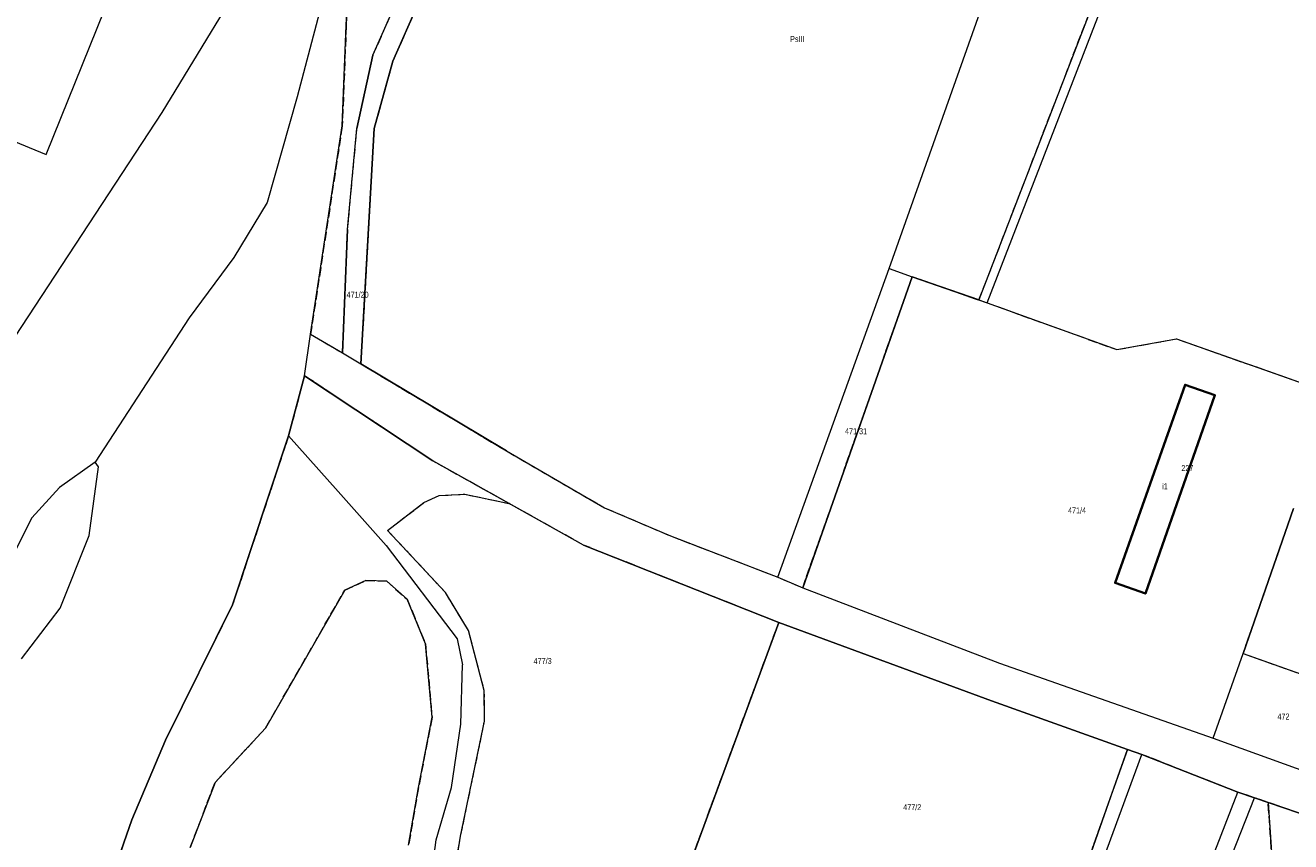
# Model space of a CAD drawing. Header units: metres. Extents: x 7496145 to 7500200, y 5498500 to 5502080.
# Tile 85 of 202: x 7497574 to 7497892, y 5500607 to 5500812. Entities that reach past the tile are written whole.
import ezdxf
from ezdxf.enums import TextEntityAlignment as Align

# ---------------------------------------------------------------- set-up
doc = ezdxf.new("R2010")
doc.units = ezdxf.units.M
doc.header["$MEASUREMENT"] = 0
for name, pattern in [('2.25_0.75', [3, 2.25, -0.75]), ('219-1000', [0]), ('egug-1000', [0])]:
    doc.linetypes.add(name, pattern=pattern)
doc.layers.get('0').update_dxf_attribs({"color": 2, "linetype": 'CONTINUOUS', "lineweight": 5})
for name, color, linetype in [('209-oznaczenie konturu klasyfikacyjnego', 7, 'CONTINUOUS'), ('211-numer działki ewidencyjnej', 7, 'CONTINUOUS'), ('217-kontur klasyfikacyjny', 7, 'CONTINUOUS'), ('218-kontur użytku gruntowego', 7, 'CONTINUOUS'), ('219-działka ewidencyjna', 7, 'CONTINUOUS'), ('312-budynek ewidencyjny', 7, 'CONTINUOUS'), ('312-oznaczenie budynku ewidencyjnego', 7, 'CONTINUOUS'), ('312-oznaczenie budynku ewidencyjnego-Atr117', 7, 'CONTINUOUS'), ('Punkt budynku', 7, 'CONTINUOUS')]:
    doc.layers.add(name, color=color, linetype=linetype)
doc.styles.get("Standard").update_dxf_attribs({"font": 'Working1250', "width": 0.75})

# ---------------------------------------------------------------- blocks, each defined once
blk = doc.blocks.new('PUNKTBUD')
at = {"color": 0}
blk.add_circle((0, 0), 0.09, dxfattribs=at)

msp = doc.modelspace()

# ---------------------------------------------------------------- linework, layer by layer
at = {"layer": '217-kontur klasyfikacyjny', "color": 3, "linetype": '2.25_0.75', "lineweight": 18, "flags": 128}
for points in [[(7497813.35, 5500743.27), (7497871.73, 5500895.07)], [(7497656.12, 5500847.37), (7497654.47, 5500812.19)], [(7497661.17, 5500804.74), (7497668.13, 5500820.53)], [(7497672.47, 5500817.53), (7497666.19, 5500803.31)], [(7497654.47, 5500812.19), (7497653.47, 5500787.01)], [(7497657.16, 5500786.38), (7497661.17, 5500804.74)], [(7497666.19, 5500803.31), (7497661.47, 5500786.35)], [(7497653.47, 5500787.01), (7497645.52, 5500734.67)], [(7497654.81, 5500761), (7497657.16, 5500786.38)], [(7497661.47, 5500786.35), (7497658.13, 5500727.21)], [(7497653.56, 5500729.99), (7497654.81, 5500761)], [(7497769.08, 5500670.95), (7497796.6, 5500749.13)], [(7497796.6, 5500749.13), (7497813.35, 5500743.27)], [(7497813.35, 5500743.27), (7497815.41, 5500742.55)], [(7497815.41, 5500742.55), (7497847.94, 5500730.81)], [(7497645.52, 5500734.67), (7497653.56, 5500729.99)], [(7497847.94, 5500730.81), (7497862.94, 5500733.5)], [(7497862.94, 5500733.5), (7497902.33, 5500719.63)], [(7497658.13, 5500727.21), (7497694.71, 5500705.35)], [(7497643.99, 5500724.23), (7497639.98, 5500709.13)], [(7497676.2, 5500702.83), (7497643.99, 5500724.23)], [(7497639.98, 5500709.13), (7497625.94, 5500666.7)], [(7497694.71, 5500705.35), (7497719.33, 5500691.08)], [(7497695.34, 5500692.15), (7497676.2, 5500702.83)], [(7497664.87, 5500685.39), (7497673.96, 5500692.37)], [(7497673.96, 5500692.37), (7497677.8, 5500694.14)], [(7497677.8, 5500694.14), (7497684.22, 5500694.49)], [(7497684.22, 5500694.49), (7497695.34, 5500692.15)], [(7497714.07, 5500681.69), (7497695.34, 5500692.15)], [(7497719.33, 5500691.08), (7497735.87, 5500684)], [(7497892.31, 5500690.86), (7497879.65, 5500654.48)], [(7497679.37, 5500669.78), (7497664.87, 5500685.39)], [(7497735.87, 5500684), (7497762.84, 5500673.64)], [(7497763.08, 5500662.23), (7497714.07, 5500681.69)], [(7497762.84, 5500673.64), (7497769.08, 5500670.95)], [(7497634.19, 5500635.69), (7497654.11, 5500670.39)], [(7497654.11, 5500670.39), (7497659.41, 5500672.79)], [(7497659.41, 5500672.79), (7497664.63, 5500672.62)], [(7497664.63, 5500672.62), (7497669.76, 5500668.09)], [(7497685.17, 5500660.26), (7497679.37, 5500669.78)], [(7497625.94, 5500666.7), (7497609.09, 5500632.71)], [(7497669.76, 5500668.09), (7497674.37, 5500656.89)], [(7497689.14, 5500645.19), (7497685.17, 5500660.26)], [(7497738.97, 5500596.76), (7497763.08, 5500662.23)], [(7497674.37, 5500656.89), (7497676.03, 5500638.45)], [(7497879.65, 5500654.48), (7497904.42, 5500645.63)], [(7497689.2, 5500637.45), (7497689.14, 5500645.19)], [(7497676.03, 5500638.45), (7497672.61, 5500620.76)], [(7497621.55, 5500622.09), (7497634.19, 5500635.69)], [(7497683.18, 5500608.53), (7497689.2, 5500637.45)], [(7497609.09, 5500632.71), (7497600.63, 5500612.67)], [(7497850.63, 5500630.38), (7497846.98, 5500620.07)], [(7497854.22, 5500629.12), (7497850.63, 5500630.38)], [(7497878.38, 5500619.61), (7497854.22, 5500629.12)], [(7497615.31, 5500605.75), (7497621.55, 5500622.09)], [(7497672.61, 5500620.76), (7497670.13, 5500606.34)], [(7497846.98, 5500620.07), (7497840.4, 5500601.47)], [(7497882.57, 5500618.19), (7497878.38, 5500619.61)], [(7497885.97, 5500617.03), (7497882.57, 5500618.19)], [(7497889.58, 5500563.48), (7497885.97, 5500617.03)], [(7497908.6, 5500609.33), (7497885.97, 5500617.03)], [(7497600.63, 5500612.67), (7497591.96, 5500587.66)], [(7497682.12, 5500602.18), (7497683.18, 5500608.53)]]:
    msp.add_lwpolyline(points, dxfattribs=at)
at = {"layer": '218-kontur użytku gruntowego', "color": 3, "linetype": 'egug-1000', "lineweight": 18, "flags": 128}
for points in [[(7497871.73, 5500895.07), (7497813.35, 5500743.27)], [(7497656.12, 5500847.37), (7497642.11, 5500794.28)], [(7497654.47, 5500812.19), (7497656.12, 5500847.37)], [(7497608.26, 5500790.38), (7497633.92, 5500832.63)], [(7497661.17, 5500804.74), (7497668.13, 5500820.53)], [(7497672.47, 5500817.53), (7497666.19, 5500803.31)], [(7497653.47, 5500787.01), (7497654.47, 5500812.19)], [(7497657.16, 5500786.38), (7497661.17, 5500804.74)], [(7497666.19, 5500803.31), (7497661.47, 5500786.35)], [(7497642.11, 5500794.28), (7497634.61, 5500767.73)], [(7497562.91, 5500721.29), (7497608.26, 5500790.38)], [(7497645.52, 5500734.67), (7497653.47, 5500787.01)], [(7497654.81, 5500761), (7497657.16, 5500786.38)], [(7497661.47, 5500786.35), (7497658.13, 5500727.21)], [(7497634.61, 5500767.73), (7497626.23, 5500753.96)], [(7497653.56, 5500729.99), (7497654.81, 5500761)], [(7497626.23, 5500753.96), (7497615.04, 5500738.75)], [(7497796.6, 5500749.13), (7497769.08, 5500670.95)], [(7497813.35, 5500743.27), (7497796.6, 5500749.13)], [(7497813.35, 5500743.27), (7497815.41, 5500742.55)], [(7497815.41, 5500742.55), (7497847.94, 5500730.81)], [(7497615.04, 5500738.75), (7497591.4, 5500702.5)], [(7497643.99, 5500724.23), (7497645.52, 5500734.67)], [(7497645.52, 5500734.67), (7497653.56, 5500729.99)], [(7497847.94, 5500730.81), (7497862.94, 5500733.5)], [(7497862.94, 5500733.5), (7497902.33, 5500719.63)], [(7497658.13, 5500727.21), (7497694.71, 5500705.35)], [(7497643.99, 5500724.23), (7497639.98, 5500709.13)], [(7497676.2, 5500702.83), (7497643.99, 5500724.23)], [(7497639.98, 5500709.13), (7497625.94, 5500666.7)], [(7497694.71, 5500705.35), (7497719.33, 5500691.08)], [(7497591.4, 5500702.5), (7497582.51, 5500696.17)], [(7497592.27, 5500701.35), (7497591.4, 5500702.5)], [(7497695.34, 5500692.15), (7497676.2, 5500702.83)], [(7497589.9, 5500684.14), (7497592.27, 5500701.35)], [(7497582.51, 5500696.17), (7497575.5, 5500688.57)], [(7497664.87, 5500685.39), (7497673.96, 5500692.37)], [(7497673.96, 5500692.37), (7497677.8, 5500694.14)], [(7497677.8, 5500694.14), (7497684.22, 5500694.49)], [(7497684.22, 5500694.49), (7497695.34, 5500692.15)], [(7497714.07, 5500681.69), (7497695.34, 5500692.15)], [(7497719.33, 5500691.08), (7497735.87, 5500684)], [(7497892.31, 5500690.86), (7497879.65, 5500654.48)], [(7497575.5, 5500688.57), (7497563.87, 5500665.52)], [(7497582.61, 5500665.83), (7497589.9, 5500684.14)], [(7497679.37, 5500669.78), (7497664.87, 5500685.39)], [(7497735.87, 5500684), (7497762.84, 5500673.64)], [(7497763.08, 5500662.23), (7497714.07, 5500681.69)], [(7497762.84, 5500673.64), (7497769.08, 5500670.95)], [(7497654.11, 5500670.39), (7497634.19, 5500635.69)], [(7497659.41, 5500672.79), (7497654.11, 5500670.39)], [(7497664.63, 5500672.62), (7497659.41, 5500672.79)], [(7497669.76, 5500668.09), (7497664.63, 5500672.62)], [(7497685.17, 5500660.26), (7497679.37, 5500669.78)], [(7497769.08, 5500670.95), (7497818.54, 5500652.02)], [(7497625.94, 5500666.7), (7497609.09, 5500632.71)], [(7497674.37, 5500656.89), (7497669.76, 5500668.09)], [(7497572.93, 5500653.14), (7497582.61, 5500665.83)], [(7497689.14, 5500645.19), (7497685.17, 5500660.26)], [(7497763.08, 5500662.23), (7497738.97, 5500596.76)], [(7497816.52, 5500642.59), (7497763.08, 5500662.23)], [(7497676.03, 5500638.45), (7497674.37, 5500656.89)], [(7497879.65, 5500654.48), (7497904.42, 5500645.63)], [(7497818.54, 5500652.02), (7497872.17, 5500633.15)], [(7497689.2, 5500637.45), (7497689.14, 5500645.19)], [(7497850.63, 5500630.38), (7497816.52, 5500642.59)], [(7497672.61, 5500620.76), (7497676.03, 5500638.45)], [(7497634.19, 5500635.69), (7497621.55, 5500622.09)], [(7497683.18, 5500608.53), (7497689.2, 5500637.45)], [(7497609.09, 5500632.71), (7497600.63, 5500612.67)], [(7497872.17, 5500633.15), (7497896.93, 5500624.26)], [(7497850.63, 5500630.38), (7497846.98, 5500620.07)], [(7497854.22, 5500629.12), (7497850.63, 5500630.38)], [(7497878.38, 5500619.61), (7497854.22, 5500629.12)], [(7497621.55, 5500622.09), (7497615.31, 5500605.75)], [(7497670.13, 5500606.34), (7497672.61, 5500620.76)], [(7497846.98, 5500620.07), (7497840.4, 5500601.47)], [(7497882.57, 5500618.19), (7497878.38, 5500619.61)], [(7497885.97, 5500617.03), (7497882.57, 5500618.19)], [(7497885.97, 5500617.03), (7497889.58, 5500563.48)], [(7497908.6, 5500609.33), (7497885.97, 5500617.03)], [(7497600.63, 5500612.67), (7497591.96, 5500587.66)], [(7497682.12, 5500602.18), (7497683.18, 5500608.53)]]:
    msp.add_lwpolyline(points, dxfattribs=at)
at = {"layer": '219-działka ewidencyjna', "color": 3, "linetype": '219-1000', "lineweight": 18, "flags": 128}
for points in [[(7497790.78, 5500751.16), (7497896.73, 5501050.26)], [(7497815.41, 5500742.55), (7497873.96, 5500893.96)], [(7497579.12, 5500779.81), (7497617.53, 5500875.12)], [(7497579.12, 5500779.81), (7497617.53, 5500875.12)], [(7497654.47, 5500812.19), (7497657.05, 5500867.33)], [(7497654.47, 5500812.19), (7497657.05, 5500867.33)], [(7497661.17, 5500804.74), (7497668.13, 5500820.53)], [(7497666.19, 5500803.31), (7497672.47, 5500817.53)], [(7497653.47, 5500787.01), (7497654.47, 5500812.19)], [(7497653.47, 5500787.01), (7497654.47, 5500812.19)], [(7497661.17, 5500804.74), (7497657.16, 5500786.38)], [(7497661.47, 5500786.35), (7497666.19, 5500803.31)], [(7497558.55, 5500788.26), (7497579.12, 5500779.81)], [(7497558.55, 5500788.26), (7497579.12, 5500779.81)], [(7497645.52, 5500734.67), (7497653.47, 5500787.01)], [(7497645.52, 5500734.67), (7497653.47, 5500787.01)], [(7497654.81, 5500761), (7497657.16, 5500786.38)], [(7497658.13, 5500727.21), (7497661.47, 5500786.35)], [(7497654.81, 5500761), (7497653.56, 5500729.99)], [(7497762.84, 5500673.64), (7497790.78, 5500751.16)], [(7497769.08, 5500670.95), (7497796.6, 5500749.13)], [(7497790.78, 5500751.16), (7497796.6, 5500749.13)], [(7497796.6, 5500749.13), (7497815.41, 5500742.55)], [(7497815.41, 5500742.55), (7497847.94, 5500730.81)], [(7497643.99, 5500724.23), (7497645.52, 5500734.67)], [(7497643.99, 5500724.23), (7497645.52, 5500734.67)], [(7497645.52, 5500734.67), (7497653.56, 5500729.99)], [(7497847.94, 5500730.81), (7497862.94, 5500733.5)], [(7497862.94, 5500733.5), (7497902.33, 5500719.63)], [(7497653.56, 5500729.99), (7497658.13, 5500727.21)], [(7497694.71, 5500705.35), (7497658.13, 5500727.21)], [(7497639.98, 5500709.13), (7497643.99, 5500724.23)], [(7497639.98, 5500709.13), (7497643.99, 5500724.23)], [(7497643.99, 5500724.23), (7497676.2, 5500702.83)], [(7497625.94, 5500666.7), (7497639.98, 5500709.13)], [(7497625.94, 5500666.7), (7497639.98, 5500709.13)], [(7497639.98, 5500709.13), (7497652.43, 5500695.15)], [(7497694.71, 5500705.35), (7497719.33, 5500691.08)], [(7497714.07, 5500681.69), (7497676.2, 5500702.83)], [(7497652.43, 5500695.15), (7497664.52, 5500681.57)], [(7497719.33, 5500691.08), (7497735.87, 5500684)], [(7497879.65, 5500654.48), (7497892.31, 5500690.86)], [(7497735.87, 5500684), (7497762.84, 5500673.64)], [(7497664.52, 5500681.57), (7497682.32, 5500658.17)], [(7497714.07, 5500681.69), (7497763.08, 5500662.23)], [(7497762.84, 5500673.64), (7497769.08, 5500670.95)], [(7497769.08, 5500670.95), (7497818.54, 5500652.02)], [(7497609.09, 5500632.71), (7497625.94, 5500666.7)], [(7497609.09, 5500632.71), (7497625.94, 5500666.7)], [(7497738.97, 5500596.76), (7497763.08, 5500662.23)], [(7497763.08, 5500662.23), (7497816.52, 5500642.59)], [(7497682.32, 5500658.17), (7497683.65, 5500651.6)], [(7497872.17, 5500633.15), (7497879.65, 5500654.48)], [(7497879.65, 5500654.48), (7497904.42, 5500645.63)], [(7497683.23, 5500636.71), (7497683.65, 5500651.6)], [(7497818.54, 5500652.02), (7497872.17, 5500633.15)], [(7497816.52, 5500642.59), (7497850.63, 5500630.38)], [(7497680.86, 5500620.81), (7497683.23, 5500636.71)], [(7497600.63, 5500612.67), (7497609.09, 5500632.71)], [(7497600.63, 5500612.67), (7497609.09, 5500632.71)], [(7497872.17, 5500633.15), (7497896.93, 5500624.26)], [(7497806.53, 5500499.2), (7497854.22, 5500629.12)], [(7497840.4, 5500601.47), (7497850.63, 5500630.38)], [(7497850.63, 5500630.38), (7497854.22, 5500629.12)], [(7497854.22, 5500629.12), (7497878.38, 5500619.61)], [(7497677.02, 5500607.68), (7497680.86, 5500620.81)], [(7497853.65, 5500555.91), (7497878.38, 5500619.61)], [(7497878.38, 5500619.61), (7497882.57, 5500618.19)], [(7497855.38, 5500549.39), (7497882.57, 5500618.19)], [(7497882.57, 5500618.19), (7497908.6, 5500609.33)], [(7497591.96, 5500587.66), (7497600.63, 5500612.67)], [(7497591.96, 5500587.66), (7497600.63, 5500612.67)], [(7497675.77, 5500598), (7497677.02, 5500607.68)]]:
    msp.add_lwpolyline(points, dxfattribs=at)
at = {"layer": '312-budynek ewidencyjny', "color": 7, "linetype": 'Continuous', "lineweight": 35, "flags": 128}
for points in [[(7497847.53, 5500672.18), (7497865.09, 5500721.96)], [(7497865.09, 5500721.96), (7497872.57, 5500719.34)], [(7497872.57, 5500719.34), (7497855.13, 5500669.52)], [(7497855.13, 5500669.52), (7497847.53, 5500672.18)]]:
    msp.add_lwpolyline(points, dxfattribs=at)

# ---------------------------------------------------------------- block references
at = {"layer": 'Punkt budynku', "color": 5, "linetype": 'Continuous', "lineweight": 13}
for p in [(7497865.09, 5500721.96), (7497872.57, 5500719.34), (7497847.53, 5500672.18), (7497855.13, 5500669.52)]:
    msp.add_blockref('PUNKTBUD', p, dxfattribs=at)

# ---------------------------------------------------------------- texts
at = {"layer": '209-oznaczenie konturu klasyfikacyjnego', "color": 3, "linetype": 'Continuous', "lineweight": 18, "width": 0.79}
msp.add_text('PsIII', height=1.5, dxfattribs=at).set_placement((7497765.93, 5500808.07))
at = {"layer": '211-numer działki ewidencyjnej', "color": 3, "linetype": 'Continuous', "lineweight": 18, "width": 0.79}
msp.add_text('471/20', height=1.5, dxfattribs=at).set_placement((7497654.56, 5500743.84))
for s, p in [('471/31', (7497779.72, 5500711.06)), ('471/4', (7497835.71, 5500691.14)), ('477/3', (7497701.53, 5500653.34)), ('472', (7497888.3, 5500639.37)), ('477/2', (7497794.33, 5500616.6))]:
    msp.add_text(s, height=1.5, dxfattribs=at).set_placement(p, align=Align.TOP_LEFT)
at = {"layer": '312-oznaczenie budynku ewidencyjnego', "color": 7, "linetype": 'Continuous', "lineweight": 18, "width": 0.79}
msp.add_text('227', height=1.5, dxfattribs=at).set_placement((7497864.16, 5500701.78), align=Align.TOP_LEFT)
at = {"layer": '312-oznaczenie budynku ewidencyjnego-Atr117', "color": 7, "width": 0.9}
msp.add_text('i1', height=1.5, dxfattribs=at).set_placement((7497860.05, 5500695.74), align=Align.CENTER)

doc.saveas('drawing.dxf')
